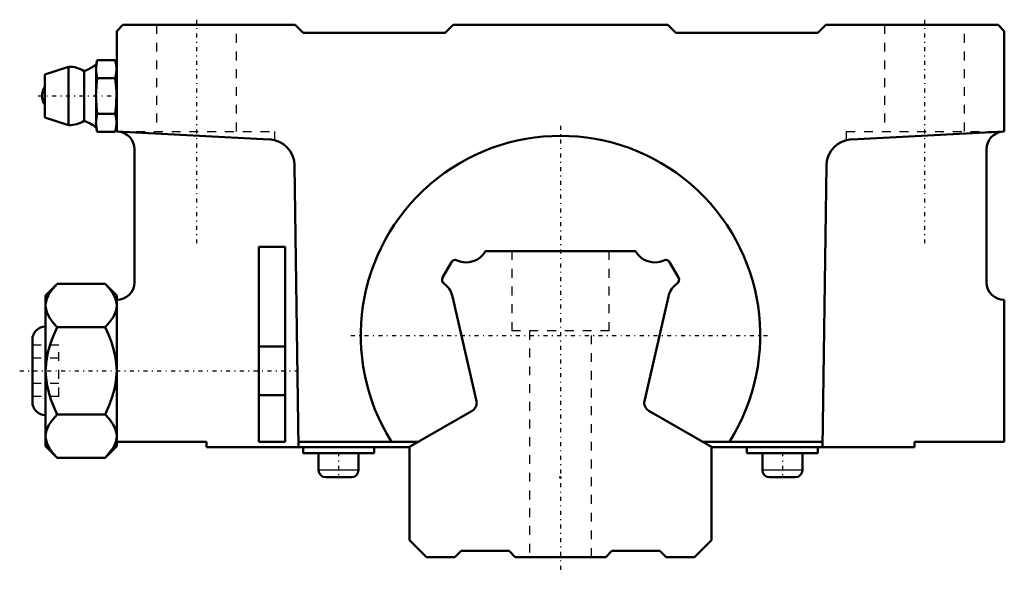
# Model space of a CAD drawing. Header units: millimetres. Extents: x -61 to 50, y -2 to 61.
import ezdxf

# ---------------------------------------------------------------- set-up
doc = ezdxf.new("R2010")
doc.units = ezdxf.units.MM
doc.linetypes.add('Center', pattern=[1.5, 0.45, -0.5, 0.05, -0.5])
doc.linetypes.add('Dashed', pattern=[2, 1, -1])
for name, color, linetype, lineweight in [('2d ConnectionPoints', 7, 'Continuous', 50), ('AM_0', 7, 'Continuous', 50), ('AM_4', 3, 'Continuous', 25), ('AM_7', 7, 'Center', 25), ('AM_9', 6, 'Dashed', 25)]:
    doc.layers.add(name, color=color, linetype=linetype, lineweight=lineweight)

# ---------------------------------------------------------------- blocks, each defined once
blk = doc.blocks.new('1_NSR30TBC_0_in_NSR30TBC1280LG200AM6F95000_2')
at = {"layer": 'AM_0'}
for p, q in [((-49.3, 60), (-50, 59.3)), ((-29.9, 60), (-49.3, 60)), ((-29, 59.1), (-29.9, 60)), ((-12.1, 60), (-13, 59.1)), ((12.1, 60), (-12.1, 60)), ((13, 59.1), (12.1, 60)), ((29.9, 60), (29, 59.1)), ((49.3, 60), (29.9, 60)), ((50, 59.3), (49.3, 60)), ((-50, 59.3), (-50, 48)), ((-13, 59.1), (-29, 59.1)), ((29, 59.1), (13, 59.1)), ((50, 48), (50, 59.3)), ((-52.18, 56.04), (-52.32, 55.52)), ((-52.32, 55.52), (-52.32, 55.22)), ((-52.18, 56.04), (-50.16, 56.04)), ((-50, 55.44), (-50.16, 56.04)), ((-55.41, 55.3), (-58.1, 54.42)), ((-58.1, 54.42), (-58.1, 49.58)), ((-55.41, 55.3), (-55.41, 48.7)), ((-53.66, 54.8), (-53.66, 49.2)), ((-52.32, 54.84), (-52.32, 52.38)), ((-52.18, 54.02), (-50.16, 54.02)), ((-52.32, 51.62), (-52.32, 49.16)), ((-52.18, 49.98), (-50.16, 49.98)), ((-58.1, 49.58), (-55.41, 48.7)), ((-52.32, 48.78), (-52.32, 48.48)), ((-52.32, 48.48), (-52.18, 47.96)), ((-52.18, 47.96), (-50.16, 47.96)), ((-50.16, 47.96), (-50, 48.56)), ((-50, 48), (-32.79, 47.1)), ((32.79, 47.1), (50, 48)), ((-48, 46), (-48, 31)), ((48, 31), (48, 46)), ((-29.95, 44.15), (-29.53, 12.4)), ((29.95, 44.15), (29.53, 12.4)), ((-34, 13), (-34, 35)), ((-34, 35), (-31, 35)), ((-31, 35), (-31, 13)), ((-56.69, 30.81), (-58, 29.5)), ((-56.69, 30.81), (-51.31, 30.81)), ((-50, 29.5), (-51.31, 30.81)), ((-58, 29.5), (-58, 12.5)), ((-50, 29.5), (-50, 12.5)), ((50, 13), (50, 29)), ((-56.69, 25.91), (-51.31, 25.91)), ((-59.5, 24.5), (-59.5, 17.5)), ((-31, 23.75), (-34, 23.75)), ((-34, 18.25), (-31, 18.25)), ((-56.69, 16.09), (-51.31, 16.09)), ((-58, 12.5), (-56.69, 11.19)), ((-51.31, 11.19), (-50, 12.5)), ((-50, 13), (-39.89, 13)), ((-39.89, 13), (-39.89, 12.4)), ((-39.89, 12.4), (-17, 12.4)), ((-31, 13), (-34, 13)), ((-29.53, 13), (-16.01, 13)), ((-29, 12.4), (-29, 11.7)), ((-21, 11.7), (-21, 12.4)), ((16.01, 13), (29.53, 13)), ((17, 12.4), (39.89, 12.4)), ((21, 12.4), (21, 11.7)), ((29, 11.7), (29, 12.4)), ((39.89, 13), (39.89, 12.4)), ((39.89, 13), (50, 13)), ((-56.69, 11.19), (-51.31, 11.19)), ((-29, 11.7), (-21, 11.7)), ((-27.25, 11.7), (-27.25, 9.8)), ((-22.75, 9.8), (-22.75, 11.7)), ((21, 11.7), (29, 11.7)), ((22.75, 11.7), (22.75, 9.8)), ((27.25, 9.8), (27.25, 11.7)), ((-23.55, 9), (-26.45, 9)), ((26.45, 9), (23.55, 9))]:
    blk.add_line(p, q, dxfattribs=at)
for points in [[(-52.32, 55.22), (-52.27, 55.63), (-52.18, 56.04)], [(-50.16, 56.04), (-50.05, 55.54), (-50.01, 55.04), (-50.01, 55.04)], [(-52.32, 54.84), (-52.35, 55.03), (-52.32, 55.22)], [(-52.18, 54.02), (-52.27, 54.43), (-52.32, 54.84)], [(-50.01, 55.04), (-50.05, 54.53), (-50.16, 54.02)], [(-52.32, 52.38), (-52.27, 53.2), (-52.18, 54.02)], [(-50.16, 54.02), (-50.02, 52.5), (-50.06, 50.96), (-50.16, 49.98)], [(-52.32, 51.62), (-52.35, 52.08), (-52.32, 52.38)], [(-52.18, 49.98), (-52.27, 50.79), (-52.32, 51.62)], [(-52.32, 49.16), (-52.27, 49.57), (-52.18, 49.98)], [(-50.16, 49.98), (-50.05, 49.48), (-50.01, 48.98), (-50.01, 48.98)], [(-52.32, 48.78), (-52.35, 48.97), (-52.32, 49.16)], [(-50.01, 48.98), (-50.05, 48.47), (-50.16, 47.96)], [(-52.18, 47.96), (-52.27, 48.37), (-52.32, 48.78)], [(-58, 28.36), (-57.98, 28.68), (-57.9, 29), (-57.63, 29.64), (-57.21, 30.23), (-56.69, 30.81)], [(-51.31, 30.81), (-50.85, 30.31), (-50.47, 29.79), (-50.18, 29.24), (-50.02, 28.67), (-50, 28.36)], [(-56.69, 25.91), (-57.15, 26.41), (-57.53, 26.93), (-57.82, 27.49), (-57.98, 28.05), (-58, 28.36)], [(-50, 28.36), (-50.02, 28.04), (-50.1, 27.72), (-50.37, 27.09), (-50.79, 26.49), (-51.31, 25.91)], [(-58, 21), (-57.99, 21.31), (-57.92, 22.19), (-57.75, 23.07), (-57.5, 23.95), (-57.18, 24.81), (-56.69, 25.91)], [(-51.31, 25.91), (-50.93, 25.08), (-50.59, 24.23), (-50.35, 23.46), (-50.16, 22.66), (-50.04, 21.84), (-50, 21)], [(-56.69, 16.09), (-57.07, 16.92), (-57.41, 17.77), (-57.65, 18.54), (-57.84, 19.34), (-57.96, 20.16), (-58, 21)], [(-50, 21), (-50.01, 20.69), (-50.08, 19.81), (-50.25, 18.93), (-50.5, 18.05), (-50.82, 17.19), (-51.31, 16.09)], [(-58, 13.64), (-57.98, 13.96), (-57.9, 14.28), (-57.63, 14.91), (-57.21, 15.51), (-56.69, 16.09)], [(-51.31, 16.09), (-50.85, 15.59), (-50.47, 15.07), (-50.18, 14.51), (-50.02, 13.95), (-50, 13.64)], [(-56.69, 11.19), (-57.15, 11.69), (-57.53, 12.21), (-57.82, 12.76), (-57.98, 13.33), (-58, 13.64)], [(-50, 13.64), (-50.02, 13.32), (-50.1, 13), (-50.37, 12.36), (-50.79, 11.77), (-51.31, 11.19)]]:
    blk.add_lwpolyline(points, dxfattribs=at)
for centre, radius, start, end in [((-55.81, 60.4), 6, 290.9616, 305.5468), ((-55.41, 52), 3.3, 58.0466, 89.9323), ((-56.59, 52), 1.82, 145.8736, 214.1264), ((-55.41, 52), 3.3, 270.0677, 301.9534), ((-55.81, 43.6), 6, 54.4532, 69.0384), ((-50, 46), 2, 0, 84.0317), ((50, 46), 2, 95.9683, 180), ((-32.95, 44.11), 3, 0.7749, 87.0159), ((0, 25), 22.5, 327.769, 212.231), ((32.95, 44.11), 3, 92.9841, 179.2251), ((-50, 31), 2, 270, 360), ((50, 31), 2, 180, 270), ((-58, 24.5), 1.5, 90, 180), ((-58, 17.5), 1.5, 180, 270), ((-26.45, 9.8), 0.8, 180, 270), ((-23.55, 9.8), 0.8, 270, 0), ((23.55, 9.8), 0.8, 180, 270), ((26.45, 9.8), 0.8, 270, 0)]:
    blk.add_arc(centre, radius, start, end, dxfattribs=at)
at = {"layer": 'AM_4'}
for p, q in [((-22.75, 9.8), (-27.25, 9.8)), ((27.25, 9.8), (22.75, 9.8))]:
    blk.add_line(p, q, dxfattribs=at)
at = {"layer": 'AM_7'}
for p, q in [((-41, 60.6), (-41, 35.4)), ((41, 60.6), (41, 35.4)), ((-58.83, 52), (-49.58, 52)), ((-23.62, 25), (23.62, 25)), ((-60.92, 21), (-29.57, 21)), ((-25, 11.84), (-25, 8.87)), ((25, 11.84), (25, 8.87))]:
    blk.add_line(p, q, dxfattribs=at)
at = {"layer": 'AM_9'}
for p, q in [((-45.5, 60), (-45.5, 48)), ((-36.5, 48), (-36.5, 60)), ((36.5, 60), (36.5, 48)), ((45.5, 48), (45.5, 60)), ((-49.8, 48), (-32.2, 48)), ((-49.8, 48), (-49.8, 47.99)), ((-32.2, 47.01), (-32.2, 48)), ((32.2, 48), (49.8, 48)), ((32.2, 48), (32.2, 47.01)), ((49.8, 47.99), (49.8, 48)), ((-56.5, 23.89), (-59.5, 23.89)), ((-56.5, 18.11), (-56.5, 23.89)), ((-56.5, 22.44), (-59.5, 22.44)), ((-56.5, 19.56), (-59.5, 19.56)), ((-56.5, 18.11), (-59.5, 18.11))]:
    blk.add_line(p, q, dxfattribs=at)
blk = doc.blocks.new('2_NSR30TBC28020_Track_0_in_NSR30TBC1280LG200AM6F95000_2')
at = {"layer": 'AM_0'}
for p, q in [((8.45, 34.5), (-8.45, 34.5)), ((-12.29, 33.25), (-13.29, 31.52)), ((13.29, 31.52), (12.29, 33.25)), ((-12.16, 29.39), (-9.46, 17.59)), ((9.46, 17.59), (12.16, 29.39)), ((-9.94, 16.5), (-17, 12.43)), ((17, 12.43), (9.94, 16.5)), ((-17, 12.43), (-17, 1.9)), ((17, 1.9), (17, 12.43)), ((-17, 1.9), (-15.1, 0)), ((15.1, 0), (17, 1.9)), ((-15.1, 0), (-11.9, 0)), ((-11.9, 0), (-11.2, 0.7)), ((-11.2, 0.7), (-5.8, 0.7)), ((-5.8, 0.7), (-5.1, 0)), ((-5.1, 0), (5.1, 0)), ((5.1, 0), (5.8, 0.7)), ((5.8, 0.7), (11.2, 0.7)), ((11.2, 0.7), (11.9, 0)), ((11.9, 0), (15.1, 0))]:
    blk.add_line(p, q, dxfattribs=at)
for centre, radius, start, end in [((-10.61, 35.7), 2.47, 245.1952, 331.0393), ((10.61, 35.7), 2.47, 208.9607, 294.8048), ((-11.85, 33), 0.5, 65.1953, 149.9932), ((11.85, 33), 0.5, 30.0068, 114.8047), ((-12.85, 31.26), 0.5, 149.9926, 237.1851), ((12.86, 31.26), 0.5, 302.8149, 30.0074), ((-14.57, 28.84), 2.47, 12.8629, 54.3374), ((14.57, 28.84), 2.47, 125.6626, 167.1371), ((-10.44, 17.37), 1, 299.9958, 12.8629), ((10.44, 17.37), 1, 167.1371, 240.0042)]:
    blk.add_arc(centre, radius, start, end, dxfattribs=at)
at = {"layer": 'AM_7'}
blk.add_line((0, 48.62), (0, -1.73), dxfattribs=at)
at = {"layer": 'AM_9'}
for p, q in [((-5.5, 34.5), (-5.5, 25.5)), ((5.5, 25.5), (5.5, 34.5)), ((5.5, 25.5), (-5.5, 25.5)), ((-3.5, 25.5), (-3.5, 0)), ((3.5, 0), (3.5, 25.5))]:
    blk.add_line(p, q, dxfattribs=at)

msp = doc.modelspace()

# ---------------------------------------------------------------- linework, layer by layer
at = {"layer": '2d ConnectionPoints'}
for p in [(0, 9), (0, 0), (0, 0)]:
    msp.add_point(p, dxfattribs=at)

# ---------------------------------------------------------------- block references
for name in ['1_NSR30TBC_0_in_NSR30TBC1280LG200AM6F95000_2', '2_NSR30TBC28020_Track_0_in_NSR30TBC1280LG200AM6F95000_2']:
    msp.add_blockref(name, (0, 0))

doc.saveas('drawing.dxf')
